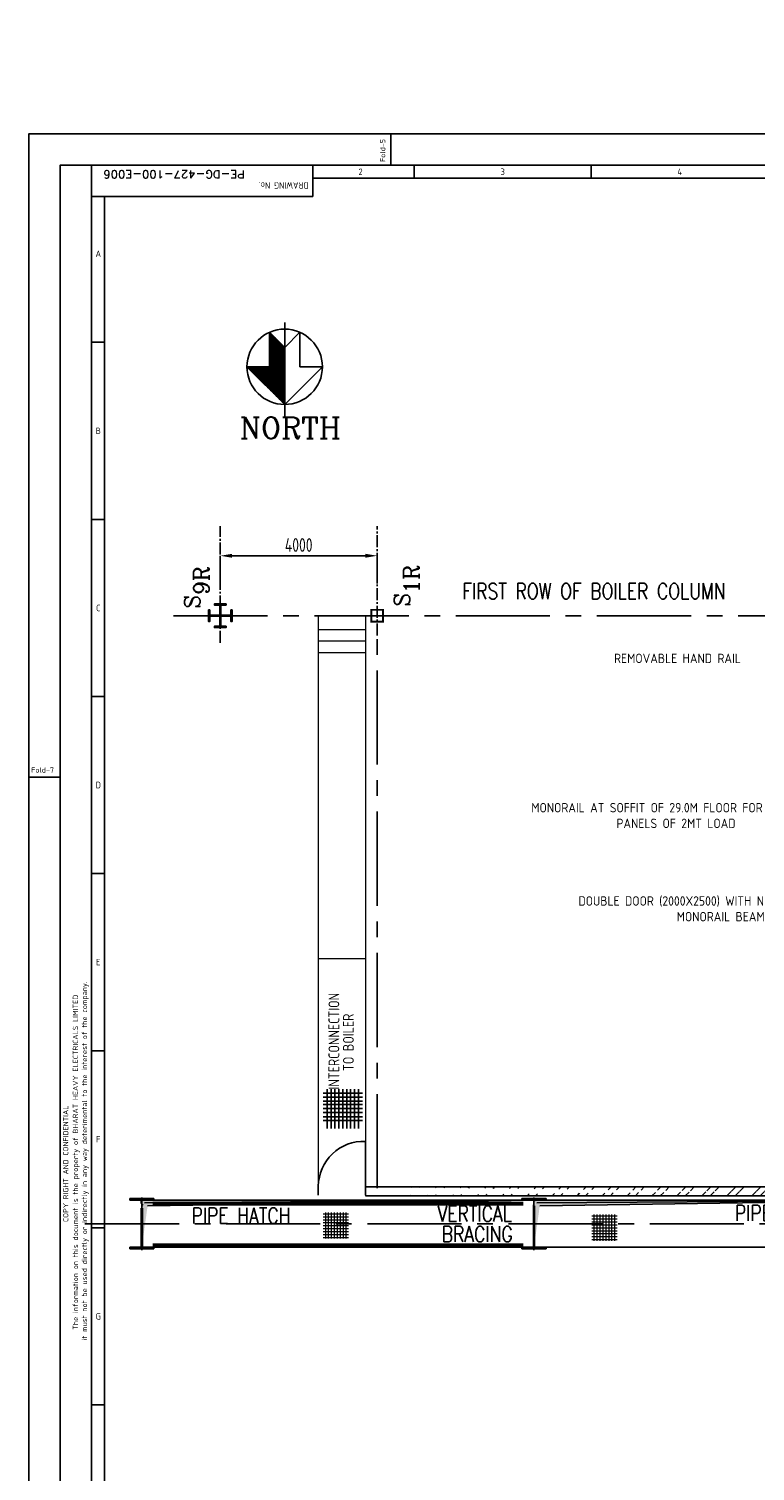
# Model space of a CAD drawing. Extents: x -11758 to 4934791, y -233543 to 1826789.
# Tile 13 of 107: x 60922 to 79444, y 101015 to 137784. Entities that reach past the tile are written whole.
import ezdxf
from ezdxf.enums import TextEntityAlignment as Align

# ---------------------------------------------------------------- set-up
doc = ezdxf.new("R2010")
doc.units = 0
doc.header["$LTSCALE"] = 800
doc.header["$MEASUREMENT"] = 0
for name, pattern in [('CENTER', [2, 1.25, -0.25, 0.25, -0.25]), ('CENTER2', [1.125, 0.75, -0.125, 0.125, -0.125]), ('CONTINOUS', [0]), ('DASHDOT', [1, 0.5, -0.25, 0, -0.25])]:
    doc.linetypes.add(name, pattern=pattern)
doc.layers.get('0').update_dxf_attribs({"linetype": 'CONTINUOUS'})
doc.layers.get('DEFPOINTS').update_dxf_attribs({"linetype": 'CONTINUOUS'})
for name, color, linetype in [('CEN', 2, 'CENTER'), ('COL', 1, 'CENTER'), ('GRID', 8, 'CENTER'), ('GT_1', 7, 'CONTINUOUS'), ('HATCH', 9, 'CONTINUOUS'), ('obk', 7, 'CONTINUOUS'), ('OBN', 1, 'CONTINUOUS'), ('PIPE OPENING HATCH', 7, 'CONTINUOUS'), ('STR', 2, 'CONTINUOUS'), ('TXT', 4, 'CONTINUOUS'), ('WALL', 6, 'CONTINUOUS')]:
    doc.layers.add(name, color=color, linetype=linetype)
for name, color, linetype, lineweight in [('DIM', 4, 'CONTINUOUS', 15), ('T', 3, 'CONTINUOUS', 15), ('TEXT', 3, 'CONTINUOUS', 15)]:
    doc.layers.add(name, color=color, linetype=linetype, lineweight=lineweight)
doc.styles.add('c5', font='complex.shx', dxfattribs={"height": 5})
doc.styles.add('COMPLEX', font='complex')
doc.styles.add('ROMANC', font='romanc')
doc.styles.add('ROMANS', font='ISO9.shx', dxfattribs={"width": 0.8})
doc.styles.add('S1', font='SIMPLEX.SHX', dxfattribs={"height": 200})
doc.styles.add('S3', font='ROMANS1.SHX', dxfattribs={"width": 0.8})
doc.styles.get("Standard").update_dxf_attribs({"font": 'ISO9'})
doc.dimstyles.new('STANDARD$0', dxfattribs={"dimtxt": 250, "dimasz": 200, "dimexe": 0, "dimexo": 0, "dimgap": 100, "dimtad": 1, "dimdec": 0, "dimzin": 0, "dimdsep": 46, "dimtxsty": 'S1', "dimcen": 0, "dimadec": 0, "dimazin": 0, "dimtfac": 1, "dimtdec": 0, "dimtmove": 2, "dimatfit": 3, "dimfxl": 1, "dimtolj": 1, "dimtzin": 0, "dimarcsym": 0})

# ---------------------------------------------------------------- blocks, each defined once
blk = doc.blocks.new('A$C14326149')
at = {"layer": 'COL'}
h = blk.add_hatch(dxfattribs=at)
h.set_pattern_fill('ANSI31', color=256, scale=100, style=0)
h.paths.add_polyline_path([(-310, -640), (-310, -600), (310, -600), (310, -640)])
h.paths.add_polyline_path([(310, 640), (310, 600), (-310, 600), (-310, 640)])
edge = h.paths.add_edge_path()
edge.add_line((-16, -600), (-16, 600))
edge.add_line((16, -600), (16, 600))
for p, q in [((310, 640), (-310, 640)), ((-310, 640), (-310, 600)), ((310, 600), (-310, 600)), ((-16, -600), (-16, 600)), ((16, -600), (16, 600)), ((310, 640), (310, 600)), ((-310, -600), (310, -600)), ((-310, -640), (-310, -600)), ((-310, -640), (310, -640)), ((310, -640), (310, -600))]:
    blk.add_line(p, q, dxfattribs=at)
at = {"layer": 'COL', "color": 2}
for p, q in [((0, -672), (0, 672)), ((44, 0), (-44, 0))]:
    blk.add_line(p, q, dxfattribs=at)
blk = doc.blocks.new('COL2')
at = {"layer": 'obk'}
for points in [[(-15, 15), (-270, 15), (-270, 150), (-300, 150), (-300, 0)], [(-15, -15), (-270, -15), (-270, -150), (-300, -150), (-300, 0)], [(-15, 15), (-15, 270), (-150, 270), (-150, 300), (0, 300)], [(15, 15), (15, 270), (150, 270), (150, 300), (0, 300)], [(300, 0), (300, 150), (270, 150), (270, 15), (15, 15)], [(300, 0), (300, -150), (270, -150), (270, -15), (15, -15)], [(0, -300), (-150, -300), (-150, -270), (-15, -270), (-15, -15)], [(0, -300), (150, -300), (150, -270), (15, -270), (15, -15)]]:
    blk.add_lwpolyline(points, dxfattribs=at)
blk = doc.blocks.new('X')
at = {"layer": 'OBN'}
blk.add_blockref('COL2', (0, 0), dxfattribs=at)
blk = doc.blocks.new('*D431')
at = {"layer": 'DEFPOINTS', "color": 0, "transparency": 16777216}
for p in [(65804, 124351), (65804, 123646), (69804, 123642)]:
    blk.add_point(p, dxfattribs=at)
at = {"layer": 'DIM', "color": 9, "lineweight": -2, "transparency": 16777216}
for p, q in [((65804, 123646), (65804, 124351)), ((69504, 124351), (66104, 124351)), ((69804, 123642), (69804, 124351))]:
    blk.add_line(p, q, dxfattribs=at)
at = {"layer": 'DIM', "color": 9, "transparency": 16777216}
for points in [[(66104, 124401), (66104, 124301), (65804, 124351)], [(69504, 124401), (69504, 124301), (69804, 124351)]]:
    blk.add_solid(points, dxfattribs=at)
at = {"layer": 'DIM', "transparency": 16777216, "insert": (67804, 124626), "char_height": 350, "attachment_point": 5, "style": 'ROMANS'}
blk.add_mtext('\\A1;4000', dxfattribs=at)
blk = doc.blocks.new('A$C731D3036')
for p, q in [((-2334.5, 1843.2), (-2334.5, 1869.9)), ((-2590.2, 26.7), (-2590.2, 1843.2)), ((-2401.2, 1816.5), (-2401.2, 1843.2)), ((-2314.5, 1843.2), (-2314.5, 1832.1)), ((-2163.3, 1843.2), (-2163.3, 1832.1)), ((-2401.2, 1832.1), (-215.7, 1832.1)), ((-2590.2, 1816.5), (-2401.2, 1816.5)), ((-2579.1, 37.8), (-2579.1, 1816.5)), ((-2590.2, 1692), (-2579.1, 1692)), ((-2590.2, 1540.8), (-2579.1, 1540.8)), ((-2590.2, 1389.6), (-2579.1, 1389.6)), ((-2616.9, 1320.7), (-2643.6, 1320.7)), ((-2590.2, 1238.4), (-2579.1, 1238.4)), ((-2590.2, 1087.2), (-2579.1, 1087.2)), ((-2590.2, 936), (-2579.1, 936)), ((-2590.2, 784.9), (-2579.1, 784.9))]:
    blk.add_line(p, q)
for points in [[(0, 1869.9), (-2643.6, 1869.9), (-2643.6, 0), (0, 0)], [(-26.7, 1843.2), (-2616.9, 1843.2), (-2616.9, 26.7), (-26.7, 26.7)]]:
    blk.add_lwpolyline(points, close=True)
for s, height, rotation, p in [('Fold-5', 4.45, 90, (-2339.2, 1845.9)), ('DRAWING No.', 5.558, 180, (-2404.7, 1828.7))]:
    blk.add_text(s, height=height, rotation=rotation).set_placement(p)
for s, p in [('2', (-2360.3, 1837.6)), ('3', (-2238.9, 1837.6)), ('4', (-2087.7, 1837.6)), ('A', (-2584.3, 1767.6)), ('B', (-2584.3, 1616.4)), ('C', (-2584.3, 1465.2)), ('D', (-2584.3, 1314)), ('E', (-2584.3, 1162.8)), ('F', (-2584.3, 1011.6)), ('G', (-2584.3, 860.4))]:
    blk.add_text(s, height=5.56).set_placement(p, align=Align.MIDDLE)
blk.add_text('Fold-7', height=4.45).set_placement((-2641.6, 1324.6))
for s, p in [('it must not be used directly or indirectly in any way deterimental to the interest of the company.', (-2593.9, 993.1)), ('The information on this document is the property of BHARAT HEAVY ELECTRICALS LIMITED', (-2601.6, 991.9)), ('COPY RIGHT AND CONFIDENTIAL', (-2609.9, 990.6))]:
    blk.add_text(s, height=4.447, rotation=90).set_placement(p, align=Align.CENTER)
blk = doc.blocks.new('*X430')
at = {"color": 0}
for p, q in [((26245, 30100), (28140, 30100)), ((26270, 30075), (28165, 30075)), ((26295, 30050), (28190, 30050)), ((26320, 30025), (28215, 30025)), ((26345, 30000), (28240, 30000)), ((26370, 29975), (28265, 29975)), ((26395, 29950), (28290, 29950)), ((26420, 29925), (28315, 29925)), ((26445, 29900), (28340, 29900)), ((26470, 29875), (28365, 29875)), ((26495, 29850), (28390, 29850)), ((26520, 29825), (28415, 29825)), ((26545, 29800), (28440, 29800)), ((26570, 29775), (28465, 29775)), ((26595, 29750), (28490, 29750)), ((26620, 29725), (28515, 29725)), ((26645, 29700), (28540, 29700)), ((26670, 29675), (28565, 29675)), ((26695, 29650), (28590, 29650)), ((26720, 29625), (28615, 29625)), ((26745, 29600), (27488, 29600)), ((26770, 29575), (27488, 29575)), ((26795, 29550), (27488, 29550)), ((26820, 29525), (27488, 29525)), ((26845, 29500), (27488, 29500)), ((26870, 29475), (27488, 29475)), ((26895, 29450), (27488, 29450)), ((26920, 29425), (27488, 29425)), ((26945, 29400), (27488, 29400)), ((26970, 29375), (27488, 29375)), ((26995, 29350), (27488, 29350)), ((27020, 29325), (27488, 29325)), ((27045, 29300), (27488, 29300)), ((27070, 29275), (27488, 29275)), ((27095, 29250), (27488, 29250)), ((27120, 29225), (27488, 29225)), ((27145, 29200), (27488, 29200)), ((27170, 29175), (27488, 29175)), ((27195, 29150), (27488, 29150)), ((27220, 29125), (27488, 29125)), ((27245, 29100), (27488, 29100)), ((27270, 29075), (27488, 29075)), ((27295, 29050), (27488, 29050)), ((27320, 29025), (27488, 29025)), ((27345, 29000), (27488, 29000)), ((27370, 28975), (27488, 28975)), ((27395, 28950), (27488, 28950)), ((27420, 28925), (27488, 28925)), ((27445, 28900), (27488, 28900)), ((27470, 28875), (27488, 28875))]:
    blk.add_line(p, q, dxfattribs=at)

msp = doc.modelspace()

# ---------------------------------------------------------------- hatches: boundary and pattern name
at = {"layer": 'DIM'}
h = msp.add_hatch(dxfattribs=at)
h.set_pattern_fill('ANSI37', color=256, scale=600, angle=45, style=0)
h.set_pattern_definition([(90, (37892.43, 59049.77), (-75, 1e-14), []), (180, (37892.43, 59049.77), (-1e-14, -75), [])])
h.paths.add_polyline_path([(69075, 107609.6), (68426.8, 107609.6), (68426.8, 106943.2), (69075, 106943.2)])
h = msp.add_hatch(dxfattribs=at)
h.set_pattern_fill('ANSI37', color=256, scale=600, angle=45, style=0)
h.set_pattern_definition([(90, (44741.89, 58995.36), (-75, 1e-14), []), (180, (44741.89, 58995.36), (-1e-14, -75), [])])
h.paths.add_polyline_path([(75924.5, 107555.2), (75276.3, 107555.2), (75276.3, 106888.8), (75924.5, 106888.8)])
at = {"layer": 'HATCH'}
h = msp.add_hatch(dxfattribs=at)
h.set_pattern_fill('ANSI32', color=256, scale=1200, style=0)
h.set_pattern_definition([(45, (-14320.7, -39102.27), (-318.198, 318.198), []), (45, (-14108.55, -39102.27), (-318.198, 318.198), [])])
edge = h.paths.add_edge_path()
edge.add_line((89023.6, 108261.4), (69503.8, 108262.4))
edge.add_line((89023.6, 108032.4), (69503.8, 108034.1))
at = {"layer": 'PIPE OPENING HATCH', "lineweight": -2}
for points in [[(63875.6, 107852.7), (63803.8, 106722.4), (63803.8, 107920.8), (73803.8, 107920.8)], [(73875.6, 107852.7), (73803.8, 106722.4), (73803.8, 107920.8), (83803.8, 107920.8)]]:
    msp.add_hatch(color=1, dxfattribs=at).paths.add_polyline_path(points)
at = {"layer": 'PIPE OPENING HATCH'}
h = msp.add_hatch(color=1, dxfattribs=at)
h.paths.add_polyline_path([(63887.4, 107322.4), (63819.8, 107322.4), (63819.8, 106837.3)])
h.paths.add_polyline_path([(73803.8, 107922.4), (63819.8, 107922.4), (63819.8, 107322.4), (63847.8, 107322.4), (63887.4, 107322.4), (63951.2, 107780.6)])
h = msp.add_hatch(color=1, dxfattribs=at)
h.paths.add_polyline_path([(73887.4, 107322.4), (73819.8, 107322.4), (73819.8, 106837.3)])
h.paths.add_polyline_path([(83803.8, 107922.4), (73819.8, 107922.4), (73819.8, 107322.4), (73847.8, 107322.4), (73887.4, 107322.4), (73951.2, 107780.6)])

# ---------------------------------------------------------------- linework, layer by layer
at = {"color": 3}
for p, q in [((67061.7, 129360.5), (67061.7, 130049.3)), ((67446.2, 129664.7), (67061.7, 130049.3)), ((67061.7, 129168.2), (67061.7, 130049.3)), ((67446.2, 129664.7), (67830.8, 130049.3)), ((67830.8, 129360.5), (67830.8, 130049.3)), ((67830.8, 129168.2), (67830.8, 130049.3)), ((67446.2, 128206.9), (67446.2, 129664.7)), ((67061.7, 129168.2), (66484.9, 129168.2)), ((67446.2, 128206.9), (66484.9, 129168.2)), ((67446.2, 128206.9), (68407.5, 129168.2)), ((68407.5, 129168.2), (67830.8, 129168.2))]:
    msp.add_line(p, q, dxfattribs=at)
msp.add_circle((67446.2, 129168.2), 961.3, dxfattribs=at)
at = {"layer": 'CEN', "color": 3}
msp.add_line((67446.2, 127869.9), (67446.2, 130298.4), dxfattribs=at)
at = {"layer": 'COL', "color": 7, "const_width": 50}
msp.add_lwpolyline([(69953.8, 122672.4), (69953.8, 122972.4), (69653.8, 122972.4), (69653.8, 122672.4), (69978.3, 122672.4)], dxfattribs=at)
at = {"layer": 'DIM'}
for p, q in [((68303.8, 122822.4), (68303.8, 108052.4)), ((69503.8, 122822.4), (69503.8, 108034.1)), ((68303.8, 122469), (69503.8, 122469)), ((68303.8, 122182.1), (69503.8, 122182.1)), ((68303.8, 121882.1), (69503.8, 121882.1)), ((68303.8, 114082.1), (69503.8, 114082.1)), ((68303.8, 108163.1), (68303.8, 108053.1))]:
    msp.add_line(p, q, dxfattribs=at)
at = {"layer": 'GRID', "linetype": 'CENTER2', "ltscale": 0.5}
for p, q in [((65803.8, 122135.1), (65803.8, 125104.8)), ((69803.8, 122322.4), (69803.8, 125104.8))]:
    msp.add_line(p, q, dxfattribs=at)
at = {"layer": 'GRID', "linetype": 'CENTER2', "ltscale": 4}
for p, q in [((64609.6, 122822.4), (107856.3, 122822.4)), ((69803.8, 108227.5), (69803.8, 122322.4)), ((62354.3, 107322.4), (107849.3, 107322.4))]:
    msp.add_line(p, q, dxfattribs=at)
at = {"layer": 'GT_1', "flags": 128}
for points in [[(68528.3, 110751.3), (68528.3, 109751.3)], [(68628.3, 110751.3), (68628.3, 109751.3)], [(68728.3, 110751.3), (68728.3, 109751.3)], [(68728.3, 110751.3), (68728.3, 109751.3)], [(68828.3, 110751.3), (68828.3, 109751.3)], [(68928.3, 110751.3), (68928.3, 109751.3)], [(68928.3, 110751.3), (68928.3, 109751.3)], [(69028.3, 110751.3), (69028.3, 109751.3)], [(69028.3, 110751.3), (69028.3, 109751.3)], [(69128.3, 110751.3), (69128.3, 109751.3)], [(69228.3, 110751.3), (69228.3, 109751.3)], [(69328.3, 110751.3), (69328.3, 109751.3)], [(68428.3, 110651.3), (69428.3, 110651.3)], [(68428.3, 110551.3), (69428.3, 110551.3)], [(68428.3, 110451.3), (69428.3, 110451.3)], [(68428.3, 110364.9), (69428.3, 110364.9)], [(68428.3, 110258.1), (69428.3, 110258.1)], [(68428.3, 110158.1), (69428.3, 110158.1)], [(68428.3, 110051.3), (69428.3, 110051.3)], [(68428.3, 109951.3), (69428.3, 109951.3)]]:
    msp.add_lwpolyline(points, dxfattribs=at)
at = {"layer": 'PIPE OPENING HATCH', "color": 1, "lineweight": -2}
for p, q in [((63803.8, 107922.4), (73803.8, 107922.4)), ((73803.8, 107920.8), (63875.6, 107852.7)), ((73803.8, 107922.4), (83803.8, 107922.4)), ((83803.8, 107920.8), (73875.6, 107852.7))]:
    msp.add_line(p, q, dxfattribs=at)
at = {"layer": 'PIPE OPENING HATCH', "color": 1}
for p, q in [((63951.2, 107780.6), (73803.8, 107922.4)), ((73951.2, 107780.6), (83803.8, 107922.4))]:
    msp.add_line(p, q, dxfattribs=at)
for points in [[(63803.8, 107922.4), (73803.8, 107922.4), (73803.8, 106722.4), (63803.8, 106722.4)], [(73803.8, 107922.4), (83803.8, 107922.4), (83803.8, 106722.4), (73803.8, 106722.4)]]:
    msp.add_lwpolyline(points, close=True, dxfattribs=at)
at = {"layer": 'STR', "color": 7, "linetype": 'DASHDOT', "const_width": 100}
for points in [[(64078.8, 107832.4), (73528.8, 107832.4)], [(64078.8, 106772.4), (73528.8, 106772.4)]]:
    msp.add_lwpolyline(points, dxfattribs=at)
at = {"layer": 'WALL'}
for p, q in [((69503.8, 108053.1), (69503.8, 109422)), ((68303.8, 108283.1), (68303.8, 108053.1)), ((69503.8, 108262.4), (83357.8, 108262.4)), ((69503.8, 108034.1), (83128.3, 108032.4))]:
    msp.add_line(p, q, dxfattribs=at)
msp.add_arc((69460.2, 108266.3), 1156.6, 87.84258, 179.16538, dxfattribs=at)

# ---------------------------------------------------------------- block references
at = {"color": 1, "linetype": 'CONTINOUS', "lineweight": 15, "xscale": 29.85916619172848, "yscale": 29.85916619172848, "zscale": 29.85916619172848}
msp.add_blockref('A$C731D3036', (139857.9, 79271.6), dxfattribs=at)
at = {"color": 3, "xscale": -0.76904296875, "yscale": 0.76904296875, "zscale": 0.76904296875, "rotation": 270}
msp.add_blockref('*X430', (44292.8, 108028.9), dxfattribs=at)
at = {"layer": 'COL', "color": 7, "rotation": 90}
msp.add_blockref('X', (65803.8, 122822.4), dxfattribs=at)
at = {"layer": 'DIM'}
for p in [(63803.8, 107322.4), (73803.8, 107322.4)]:
    msp.add_blockref('A$C14326149', p, dxfattribs=at)

# ---------------------------------------------------------------- texts
at = {"color": 3, "insert": (77256.3, 121735), "char_height": 240, "width": 6545.622, "attachment_point": 5}
msp.add_mtext('   REMOVABLE HAND RAIL', dxfattribs=at)
at = {"color": 3, "char_height": 240, "attachment_point": 5}
for s, width, insert in [('MONORAIL AT SOFFIT OF 29.0M FLOOR FOR HANDLING PANELS OF 2MT LOAD', 8236.558, (77425.8, 117728.9)), ('DOUBLE DOOR (2000X2500) WITH NOTCH AT TOP FOR MONORAIL BEAM', 7510.314, (78564.5, 115350.7))]:
    msp.add_mtext_dynamic_manual_height_columns(s, width=width, gutter_width=1, heights=[883.5], dxfattribs=dict(at, insert=insert))
at = {"layer": 'T', "color": 20, "style": 'S3', "width": 0.8}
msp.add_text('FIRST ROW OF BOILER COLUMN', height=400, dxfattribs=at).set_placement((75335.1, 123248.9), align=Align.CENTER)
at = {"layer": 'T', "style": 'S3', "width": 0.8}
for s, p in [('PIPE HATCH', (65072.4, 107330.4)), ('VERTICAL', (71348.7, 107377.5)), ('PIPE HATCH', (78926.5, 107393.9)), ('BRACING', (71452.6, 106857.2))]:
    msp.add_text(s, height=400, dxfattribs=at).set_placement(p)
at = {"layer": 'T', "insert": (71528.1, 30531.2), "char_height": 300, "attachment_point": 1, "rotation": 90, "style": 'ROMANC'}
msp.add_mtext_dynamic_manual_height_columns('\\pi747.71;SWGR TO BE PLACED ON RAISED \\P\\pi1590.6;CHEQUERED PLATE FLOOR', width=9452.561, gutter_width=2000, heights=[0], dxfattribs=at)
at = {"layer": 'TEXT', "style": 'COMPLEX', "width": 1.1}
msp.add_text('PE-DG-427-100-E006', height=199.164, rotation=180, dxfattribs=at).set_placement((64629.6, 134173.4), align=Align.CENTER)
at = {"layer": 'TEXT', "style": 'ROMANC'}
msp.add_text('NORTH', height=546.88, dxfattribs=at).set_placement((66301, 127340.3))
at = {"layer": 'TEXT', "style": 'ROMANS', "width": 0.9}
for s, p in [('INTERCONNECTION', (68838.3, 110744.7)), ('TO BOILER', (69209, 111215.5))]:
    msp.add_text(s, height=275, rotation=90, dxfattribs=at).set_placement(p)
at = {"layer": 'TXT', "style": 'c5'}
for s, p in [('9R', (65524.7, 123357)), ('1R', (70877.2, 123391.9)), ('S', (65287.7, 123004.9)), ('S', (70640.2, 123054.2))]:
    msp.add_text(s, height=400, rotation=90, dxfattribs=at).set_placement(p)

# ---------------------------------------------------------------- dimensions: what is measured, and where the dimension line sits
at = {"layer": 'DIM'}
dim = msp.add_linear_dim(base=(65803.8, 124350.9), p1=(69803.8, 123641.9), p2=(65803.8, 123645.7), angle=180, dimstyle='STANDARD$0', override={"dimtxt": 350, "dimasz": 300, "dimtxsty": 'ROMANS', "dimclrd": 9, "dimclre": 9, "dimclrt": 256, "dimtix": 1}, dxfattribs=at)
dim.commit()
dim.dimension.update_dxf_attribs({"geometry": '*D431', "text_midpoint": (67803.8, 124625.9)})

doc.saveas('drawing.dxf')
